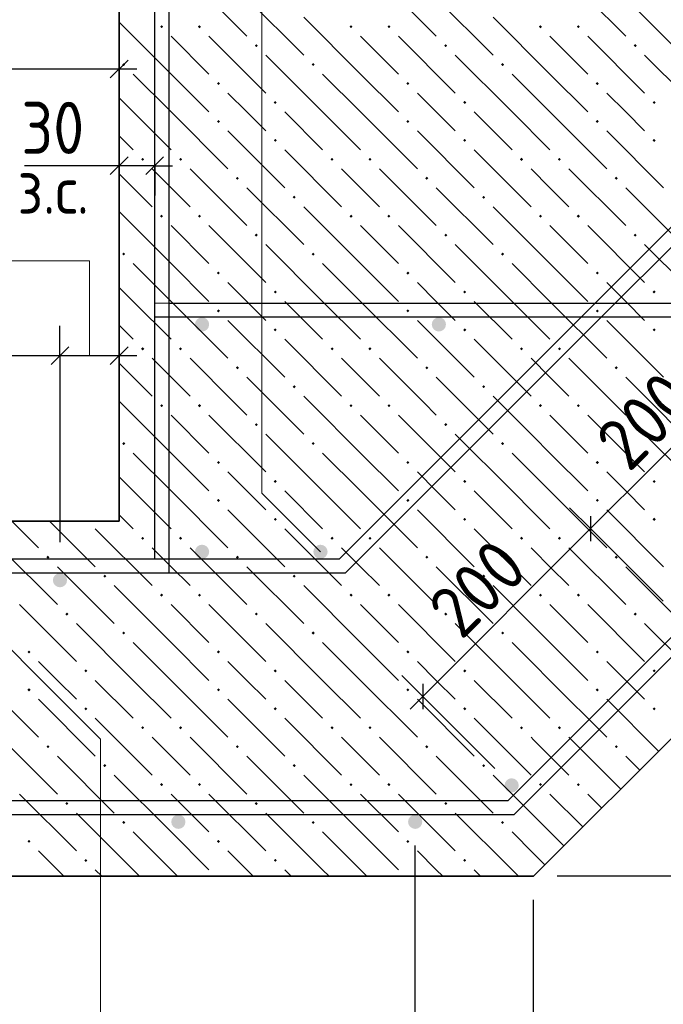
# Model space of a CAD drawing. Header units: millimetres. Extents: x 0 to 42000, y 0 to 29700.
# Tile 11 of 29: x 15647 to 18365, y 11032 to 15190. Entities that reach past the tile are written whole.
import ezdxf

# ---------------------------------------------------------------- set-up
doc = ezdxf.new("R2010")
doc.units = ezdxf.units.MM
for name, color, linetype, lineweight in [('Standard', 7, 'Continuous', 25), ('ЖБ Лента фундамента под плитной частью', 7, 'Continuous', 35), ('ЖБ Плита Фундамента верхний уровень', 7, 'Continuous', 35), ('Обрамление Г-обр.', 52, 'Continuous', 25), ('Обрамление П-обр. равн.', 52, 'Continuous', 25), ('Обрамление проемов стержнями', 52, 'Continuous', 25), ('Позиционная метка номер позиции', 7, 'Continuous', 13), ('Фоновоя арматура Х1', 52, 'Continuous', 25)]:
    doc.layers.add(name, color=color, linetype=linetype, lineweight=lineweight)
doc.layers.add('Размерная выноска', color=7, linetype='Continuous')
doc.styles.add('ISOCPEUR', font='txt')

msp = doc.modelspace()

# ---------------------------------------------------------------- hatches: boundary and pattern name
at = {"layer": 'ЖБ Лента фундамента под плитной частью', "linetype": 'Continuous', "lineweight": 18, "transparency": 33554687}
for points in [[(16239.4, 13560.1), (16245.9, 13566.6), (16252.4, 13560.1), (16245.9, 13553.6)], [(16399.4, 13560.1), (16405.9, 13566.6), (16412.4, 13560.1), (16405.9, 13553.6)], [(17039.4, 13560.1), (17045.9, 13566.6), (17052.4, 13560.1), (17045.9, 13553.6)], [(17199.4, 13560.1), (17205.9, 13566.6), (17212.4, 13560.1), (17205.9, 13553.6)], [(17839.4, 13560.1), (17845.9, 13566.6), (17852.4, 13560.1), (17845.9, 13553.6)], [(17999.4, 13560.1), (18005.9, 13566.6), (18012.4, 13560.1), (18005.9, 13553.6)], [(16639.4, 13480.1), (16645.9, 13486.6), (16652.4, 13480.1), (16645.9, 13473.6)], [(17439.4, 13480.1), (17445.9, 13486.6), (17452.4, 13480.1), (17445.9, 13473.6)], [(18239.4, 13480.1), (18245.9, 13486.6), (18252.4, 13480.1), (18245.9, 13473.6)], [(16079.4, 13400.1), (16085.9, 13406.6), (16092.4, 13400.1), (16085.9, 13393.6)], [(16879.4, 13400.1), (16885.9, 13406.6), (16892.4, 13400.1), (16885.9, 13393.6)], [(17679.4, 13400.1), (17685.9, 13406.6), (17692.4, 13400.1), (17685.9, 13393.6)], [(16479.4, 13320.1), (16485.9, 13326.6), (16492.4, 13320.1), (16485.9, 13313.6)], [(17279.4, 13320.1), (17285.9, 13326.6), (17292.4, 13320.1), (17285.9, 13313.6)], [(18079.4, 13320.1), (18085.9, 13326.6), (18092.4, 13320.1), (18085.9, 13313.6)], [(16719.4, 13240.1), (16725.9, 13246.6), (16732.4, 13240.1), (16725.9, 13233.6)], [(17519.4, 13240.1), (17525.9, 13246.6), (17532.4, 13240.1), (17525.9, 13233.6)], [(18319.4, 13240.1), (18325.9, 13246.6), (18332.4, 13240.1), (18325.9, 13233.6)], [(16479.4, 13160.1), (16485.9, 13166.6), (16492.4, 13160.1), (16485.9, 13153.6)], [(17279.4, 13160.1), (17285.9, 13166.6), (17292.4, 13160.1), (17285.9, 13153.6)], [(18079.4, 13160.1), (18085.9, 13166.6), (18092.4, 13160.1), (18085.9, 13153.6)], [(16719.4, 13080.1), (16725.9, 13086.6), (16732.4, 13080.1), (16725.9, 13073.6)], [(17519.4, 13080.1), (17525.9, 13086.6), (17532.4, 13080.1), (17525.9, 13073.6)], [(18319.4, 13080.1), (18325.9, 13086.6), (18332.4, 13080.1), (18325.9, 13073.6)], [(16159.4, 13000.1), (16165.9, 13006.6), (16172.4, 13000.1), (16165.9, 12993.6)], [(16319.4, 13000.1), (16325.9, 13006.6), (16332.4, 13000.1), (16325.9, 12993.6)], [(16959.4, 13000.1), (16965.9, 13006.6), (16972.4, 13000.1), (16965.9, 12993.6)], [(17119.4, 13000.1), (17125.9, 13006.6), (17132.4, 13000.1), (17125.9, 12993.6)], [(17759.4, 13000.1), (17765.9, 13006.6), (17772.4, 13000.1), (17765.9, 12993.6)], [(17919.4, 13000.1), (17925.9, 13006.6), (17932.4, 13000.1), (17925.9, 12993.6)], [(15759.4, 12920.1), (15765.9, 12926.6), (15772.4, 12920.1), (15765.9, 12913.6)], [(16559.4, 12920.1), (16565.9, 12926.6), (16572.4, 12920.1), (16565.9, 12913.6)], [(17359.4, 12920.1), (17365.9, 12926.6), (17372.4, 12920.1), (17365.9, 12913.6)], [(18159.4, 12920.1), (18165.9, 12926.6), (18172.4, 12920.1), (18165.9, 12913.6)], [(15999.4, 12840.1), (16005.9, 12846.6), (16012.4, 12840.1), (16005.9, 12833.6)], [(16799.4, 12840.1), (16805.9, 12846.6), (16812.4, 12840.1), (16805.9, 12833.6)], [(17599.4, 12840.1), (17605.9, 12846.6), (17612.4, 12840.1), (17605.9, 12833.6)], [(16239.4, 12760.1), (16245.9, 12766.6), (16252.4, 12760.1), (16245.9, 12753.6)], [(16399.4, 12760.1), (16405.9, 12766.6), (16412.4, 12760.1), (16405.9, 12753.6)], [(17039.4, 12760.1), (17045.9, 12766.6), (17052.4, 12760.1), (17045.9, 12753.6)], [(17199.4, 12760.1), (17205.9, 12766.6), (17212.4, 12760.1), (17205.9, 12753.6)], [(17839.4, 12760.1), (17845.9, 12766.6), (17852.4, 12760.1), (17845.9, 12753.6)], [(17999.4, 12760.1), (18005.9, 12766.6), (18012.4, 12760.1), (18005.9, 12753.6)], [(15839.4, 12680.1), (15845.9, 12686.6), (15852.4, 12680.1), (15845.9, 12673.6)], [(16639.4, 12680.1), (16645.9, 12686.6), (16652.4, 12680.1), (16645.9, 12673.6)], [(17439.4, 12680.1), (17445.9, 12686.6), (17452.4, 12680.1), (17445.9, 12673.6)], [(18239.4, 12680.1), (18245.9, 12686.6), (18252.4, 12680.1), (18245.9, 12673.6)], [(16079.4, 12600.1), (16085.9, 12606.6), (16092.4, 12600.1), (16085.9, 12593.6)], [(16879.4, 12600.1), (16885.9, 12606.6), (16892.4, 12600.1), (16885.9, 12593.6)], [(17679.4, 12600.1), (17685.9, 12606.6), (17692.4, 12600.1), (17685.9, 12593.6)], [(15679.4, 12520.1), (15685.9, 12526.6), (15692.4, 12520.1), (15685.9, 12513.6)], [(16479.4, 12520.1), (16485.9, 12526.6), (16492.4, 12520.1), (16485.9, 12513.6)], [(17279.4, 12520.1), (17285.9, 12526.6), (17292.4, 12520.1), (17285.9, 12513.6)], [(18079.4, 12520.1), (18085.9, 12526.6), (18092.4, 12520.1), (18085.9, 12513.6)], [(15919.4, 12440.1), (15925.9, 12446.6), (15932.4, 12440.1), (15925.9, 12433.6)], [(16719.4, 12440.1), (16725.9, 12446.6), (16732.4, 12440.1), (16725.9, 12433.6)], [(17519.4, 12440.1), (17525.9, 12446.6), (17532.4, 12440.1), (17525.9, 12433.6)], [(18319.4, 12440.1), (18325.9, 12446.6), (18332.4, 12440.1), (18325.9, 12433.6)], [(15679.4, 12360.1), (15685.9, 12366.6), (15692.4, 12360.1), (15685.9, 12353.6)], [(16479.4, 12360.1), (16485.9, 12366.6), (16492.4, 12360.1), (16485.9, 12353.6)], [(17279.4, 12360.1), (17285.9, 12366.6), (17292.4, 12360.1), (17285.9, 12353.6)], [(18079.4, 12360.1), (18085.9, 12366.6), (18092.4, 12360.1), (18085.9, 12353.6)], [(15919.4, 12280.1), (15925.9, 12286.6), (15932.4, 12280.1), (15925.9, 12273.6)], [(16719.4, 12280.1), (16725.9, 12286.6), (16732.4, 12280.1), (16725.9, 12273.6)], [(17519.4, 12280.1), (17525.9, 12286.6), (17532.4, 12280.1), (17525.9, 12273.6)], [(18319.4, 12280.1), (18325.9, 12286.6), (18332.4, 12280.1), (18325.9, 12273.6)], [(16159.4, 12200.1), (16165.9, 12206.6), (16172.4, 12200.1), (16165.9, 12193.6)], [(16319.4, 12200.1), (16325.9, 12206.6), (16332.4, 12200.1), (16325.9, 12193.6)], [(16959.4, 12200.1), (16965.9, 12206.6), (16972.4, 12200.1), (16965.9, 12193.6)], [(17119.4, 12200.1), (17125.9, 12206.6), (17132.4, 12200.1), (17125.9, 12193.6)], [(17759.4, 12200.1), (17765.9, 12206.6), (17772.4, 12200.1), (17765.9, 12193.6)], [(17919.4, 12200.1), (17925.9, 12206.6), (17932.4, 12200.1), (17925.9, 12193.6)], [(15759.4, 12120.1), (15765.9, 12126.6), (15772.4, 12120.1), (15765.9, 12113.6)], [(16559.4, 12120.1), (16565.9, 12126.6), (16572.4, 12120.1), (16565.9, 12113.6)], [(17359.4, 12120.1), (17365.9, 12126.6), (17372.4, 12120.1), (17365.9, 12113.6)], [(18159.4, 12120.1), (18165.9, 12126.6), (18172.4, 12120.1), (18165.9, 12113.6)], [(15999.4, 12040.1), (16005.9, 12046.6), (16012.4, 12040.1), (16005.9, 12033.6)], [(16799.4, 12040.1), (16805.9, 12046.6), (16812.4, 12040.1), (16805.9, 12033.6)], [(17599.4, 12040.1), (17605.9, 12046.6), (17612.4, 12040.1), (17605.9, 12033.6)], [(16239.4, 11960.1), (16245.9, 11966.6), (16252.4, 11960.1), (16245.9, 11953.6)], [(16399.4, 11960.1), (16405.9, 11966.6), (16412.4, 11960.1), (16405.9, 11953.6)], [(17039.4, 11960.1), (17045.9, 11966.6), (17052.4, 11960.1), (17045.9, 11953.6)], [(17199.4, 11960.1), (17205.9, 11966.6), (17212.4, 11960.1), (17205.9, 11953.6)], [(17839.4, 11960.1), (17845.9, 11966.6), (17852.4, 11960.1), (17845.9, 11953.6)], [(17999.4, 11960.1), (18005.9, 11966.6), (18012.4, 11960.1), (18005.9, 11953.6)], [(15839.4, 11880.1), (15845.9, 11886.6), (15852.4, 11880.1), (15845.9, 11873.6)], [(16639.4, 11880.1), (16645.9, 11886.6), (16652.4, 11880.1), (16645.9, 11873.6)], [(17439.4, 11880.1), (17445.9, 11886.6), (17452.4, 11880.1), (17445.9, 11873.6)], [(16079.4, 11800.1), (16085.9, 11806.6), (16092.4, 11800.1), (16085.9, 11793.6)], [(16879.4, 11800.1), (16885.9, 11806.6), (16892.4, 11800.1), (16885.9, 11793.6)], [(17679.4, 11800.1), (17685.9, 11806.6), (17692.4, 11800.1), (17685.9, 11793.6)], [(15679.4, 11720.1), (15685.9, 11726.6), (15692.4, 11720.1), (15685.9, 11713.6)], [(16479.4, 11720.1), (16485.9, 11726.6), (16492.4, 11720.1), (16485.9, 11713.6)], [(17279.4, 11720.1), (17285.9, 11726.6), (17292.4, 11720.1), (17285.9, 11713.6)], [(15919.4, 11640.1), (15925.9, 11646.6), (15932.4, 11640.1), (15925.9, 11633.6)], [(16719.4, 11640.1), (16725.9, 11646.6), (16732.4, 11640.1), (16725.9, 11633.6)], [(17519.4, 11640.1), (17525.9, 11646.6), (17532.4, 11640.1), (17525.9, 11633.6)]]:
    msp.add_hatch(color=7, dxfattribs=at).paths.add_polyline_path(points, flags=16)
at = {"layer": 'ЖБ Плита Фундамента верхний уровень', "linetype": 'Continuous', "lineweight": 18, "transparency": 33554687}
for points in [[(16239.4, 15160.1), (16245.9, 15166.6), (16252.4, 15160.1), (16245.9, 15153.6)], [(16399.4, 15160.1), (16405.9, 15166.6), (16412.4, 15160.1), (16405.9, 15153.6)], [(17039.4, 15160.1), (17045.9, 15166.6), (17052.4, 15160.1), (17045.9, 15153.6)], [(17199.4, 15160.1), (17205.9, 15166.6), (17212.4, 15160.1), (17205.9, 15153.6)], [(17839.4, 15160.1), (17845.9, 15166.6), (17852.4, 15160.1), (17845.9, 15153.6)], [(17999.4, 15160.1), (18005.9, 15166.6), (18012.4, 15160.1), (18005.9, 15153.6)], [(16639.4, 15080.1), (16645.9, 15086.6), (16652.4, 15080.1), (16645.9, 15073.6)], [(17439.4, 15080.1), (17445.9, 15086.6), (17452.4, 15080.1), (17445.9, 15073.6)], [(18239.4, 15080.1), (18245.9, 15086.6), (18252.4, 15080.1), (18245.9, 15073.6)], [(16079.4, 15000.1), (16085.9, 15006.6), (16092.4, 15000.1), (16085.9, 14993.6)], [(16879.4, 15000.1), (16885.9, 15006.6), (16892.4, 15000.1), (16885.9, 14993.6)], [(17679.4, 15000.1), (17685.9, 15006.6), (17692.4, 15000.1), (17685.9, 14993.6)], [(16479.4, 14920.1), (16485.9, 14926.6), (16492.4, 14920.1), (16485.9, 14913.6)], [(17279.4, 14920.1), (17285.9, 14926.6), (17292.4, 14920.1), (17285.9, 14913.6)], [(18079.4, 14920.1), (18085.9, 14926.6), (18092.4, 14920.1), (18085.9, 14913.6)], [(16719.4, 14840.1), (16725.9, 14846.6), (16732.4, 14840.1), (16725.9, 14833.6)], [(17519.4, 14840.1), (17525.9, 14846.6), (17532.4, 14840.1), (17525.9, 14833.6)], [(18319.4, 14840.1), (18325.9, 14846.6), (18332.4, 14840.1), (18325.9, 14833.6)], [(16479.4, 14760.1), (16485.9, 14766.6), (16492.4, 14760.1), (16485.9, 14753.6)], [(17279.4, 14760.1), (17285.9, 14766.6), (17292.4, 14760.1), (17285.9, 14753.6)], [(18079.4, 14760.1), (18085.9, 14766.6), (18092.4, 14760.1), (18085.9, 14753.6)], [(16719.4, 14680.1), (16725.9, 14686.6), (16732.4, 14680.1), (16725.9, 14673.6)], [(17519.4, 14680.1), (17525.9, 14686.6), (17532.4, 14680.1), (17525.9, 14673.6)], [(18319.4, 14680.1), (18325.9, 14686.6), (18332.4, 14680.1), (18325.9, 14673.6)], [(16159.4, 14600.1), (16165.9, 14606.6), (16172.4, 14600.1), (16165.9, 14593.6)], [(16319.4, 14600.1), (16325.9, 14606.6), (16332.4, 14600.1), (16325.9, 14593.6)], [(16959.4, 14600.1), (16965.9, 14606.6), (16972.4, 14600.1), (16965.9, 14593.6)], [(17119.4, 14600.1), (17125.9, 14606.6), (17132.4, 14600.1), (17125.9, 14593.6)], [(17759.4, 14600.1), (17765.9, 14606.6), (17772.4, 14600.1), (17765.9, 14593.6)], [(17919.4, 14600.1), (17925.9, 14606.6), (17932.4, 14600.1), (17925.9, 14593.6)], [(16559.4, 14520.1), (16565.9, 14526.6), (16572.4, 14520.1), (16565.9, 14513.6)], [(17359.4, 14520.1), (17365.9, 14526.6), (17372.4, 14520.1), (17365.9, 14513.6)], [(18159.4, 14520.1), (18165.9, 14526.6), (18172.4, 14520.1), (18165.9, 14513.6)], [(16799.4, 14440.1), (16805.9, 14446.6), (16812.4, 14440.1), (16805.9, 14433.6)], [(17599.4, 14440.1), (17605.9, 14446.6), (17612.4, 14440.1), (17605.9, 14433.6)], [(16239.4, 14360.1), (16245.9, 14366.6), (16252.4, 14360.1), (16245.9, 14353.6)], [(16399.4, 14360.1), (16405.9, 14366.6), (16412.4, 14360.1), (16405.9, 14353.6)], [(17039.4, 14360.1), (17045.9, 14366.6), (17052.4, 14360.1), (17045.9, 14353.6)], [(17199.4, 14360.1), (17205.9, 14366.6), (17212.4, 14360.1), (17205.9, 14353.6)], [(17839.4, 14360.1), (17845.9, 14366.6), (17852.4, 14360.1), (17845.9, 14353.6)], [(17999.4, 14360.1), (18005.9, 14366.6), (18012.4, 14360.1), (18005.9, 14353.6)], [(16639.4, 14280.1), (16645.9, 14286.6), (16652.4, 14280.1), (16645.9, 14273.6)], [(17439.4, 14280.1), (17445.9, 14286.6), (17452.4, 14280.1), (17445.9, 14273.6)], [(18239.4, 14280.1), (18245.9, 14286.6), (18252.4, 14280.1), (18245.9, 14273.6)], [(16079.4, 14200.1), (16085.9, 14206.6), (16092.4, 14200.1), (16085.9, 14193.6)], [(16879.4, 14200.1), (16885.9, 14206.6), (16892.4, 14200.1), (16885.9, 14193.6)], [(17679.4, 14200.1), (17685.9, 14206.6), (17692.4, 14200.1), (17685.9, 14193.6)], [(16479.4, 14120.1), (16485.9, 14126.6), (16492.4, 14120.1), (16485.9, 14113.6)], [(17279.4, 14120.1), (17285.9, 14126.6), (17292.4, 14120.1), (17285.9, 14113.6)], [(18079.4, 14120.1), (18085.9, 14126.6), (18092.4, 14120.1), (18085.9, 14113.6)], [(16719.4, 14040.1), (16725.9, 14046.6), (16732.4, 14040.1), (16725.9, 14033.6)], [(17519.4, 14040.1), (17525.9, 14046.6), (17532.4, 14040.1), (17525.9, 14033.6)], [(18319.4, 14040.1), (18325.9, 14046.6), (18332.4, 14040.1), (18325.9, 14033.6)], [(16479.4, 13960.1), (16485.9, 13966.6), (16492.4, 13960.1), (16485.9, 13953.6)], [(17279.4, 13960.1), (17285.9, 13966.6), (17292.4, 13960.1), (17285.9, 13953.6)], [(18079.4, 13960.1), (18085.9, 13966.6), (18092.4, 13960.1), (18085.9, 13953.6)], [(16719.4, 13880.1), (16725.9, 13886.6), (16732.4, 13880.1), (16725.9, 13873.6)], [(17519.4, 13880.1), (17525.9, 13886.6), (17532.4, 13880.1), (17525.9, 13873.6)], [(18319.4, 13880.1), (18325.9, 13886.6), (18332.4, 13880.1), (18325.9, 13873.6)], [(16159.4, 13800.1), (16165.9, 13806.6), (16172.4, 13800.1), (16165.9, 13793.6)], [(16319.4, 13800.1), (16325.9, 13806.6), (16332.4, 13800.1), (16325.9, 13793.6)], [(16959.4, 13800.1), (16965.9, 13806.6), (16972.4, 13800.1), (16965.9, 13793.6)], [(17119.4, 13800.1), (17125.9, 13806.6), (17132.4, 13800.1), (17125.9, 13793.6)], [(17759.4, 13800.1), (17765.9, 13806.6), (17772.4, 13800.1), (17765.9, 13793.6)], [(17919.4, 13800.1), (17925.9, 13806.6), (17932.4, 13800.1), (17925.9, 13793.6)], [(16559.4, 13720.1), (16565.9, 13726.6), (16572.4, 13720.1), (16565.9, 13713.6)], [(17359.4, 13720.1), (17365.9, 13726.6), (17372.4, 13720.1), (17365.9, 13713.6)], [(18159.4, 13720.1), (18165.9, 13726.6), (18172.4, 13720.1), (18165.9, 13713.6)], [(16799.4, 13640.1), (16805.9, 13646.6), (16812.4, 13640.1), (16805.9, 13633.6)], [(17599.4, 13640.1), (17605.9, 13646.6), (17612.4, 13640.1), (17605.9, 13633.6)]]:
    msp.add_hatch(color=7, dxfattribs=at).paths.add_polyline_path(points, flags=16)
at = {"layer": 'Обрамление Г-обр.', "linetype": 'Continuous', "lineweight": 25, "transparency": 33554687}
for points in [[(15846.7, 12823), (15844.5, 12834.5), (15838, 12844.2), (15828.2, 12850.7), (15816.7, 12853), (15805.3, 12850.7), (15795.5, 12844.2), (15789, 12834.5), (15786.7, 12823), (15789, 12811.5), (15795.5, 12801.8), (15805.3, 12795.3), (15816.7, 12793), (15828.2, 12795.3), (15838, 12801.8), (15844.5, 12811.5)], [(17754.1, 11956.8), (17751.8, 11968.3), (17745.3, 11978), (17735.6, 11984.5), (17724.1, 11986.8), (17712.6, 11984.5), (17702.9, 11978), (17696.4, 11968.3), (17694.1, 11956.8), (17696.4, 11945.3), (17702.9, 11935.6), (17712.6, 11929.1), (17724.1, 11926.8), (17735.6, 11929.1), (17745.3, 11935.6), (17751.8, 11945.3)], [(17754.1, 11956.8), (17751.8, 11968.3), (17745.3, 11978), (17735.6, 11984.5), (17724.1, 11986.8), (17712.6, 11984.5), (17702.9, 11978), (17696.4, 11968.3), (17694.1, 11956.8), (17696.4, 11945.3), (17702.9, 11935.6), (17712.6, 11929.1), (17724.1, 11926.8), (17735.6, 11929.1), (17745.3, 11935.6), (17751.8, 11945.3)], [(16346.7, 11803), (16344.5, 11814.5), (16338, 11824.2), (16328.2, 11830.7), (16316.7, 11833), (16305.3, 11830.7), (16295.5, 11824.2), (16289, 11814.5), (16286.7, 11803), (16289, 11791.5), (16295.5, 11781.8), (16305.3, 11775.3), (16316.7, 11773), (16328.2, 11775.3), (16338, 11781.8), (16344.5, 11791.5)], [(17346.7, 11803), (17344.5, 11814.5), (17338, 11824.2), (17328.2, 11830.7), (17316.7, 11833), (17305.3, 11830.7), (17295.5, 11824.2), (17289, 11814.5), (17286.7, 11803), (17289, 11791.5), (17295.5, 11781.8), (17305.3, 11775.3), (17316.7, 11773), (17328.2, 11775.3), (17338, 11781.8), (17344.5, 11791.5)]]:
    msp.add_hatch(color=7, dxfattribs=at).paths.add_polyline_path(points)
at = {"layer": 'Обрамление проемов стержнями', "linetype": 'Continuous', "lineweight": 25, "transparency": 33554687}
for points in [[(16446.8, 12943), (16444.5, 12954.5), (16438, 12964.2), (16428.2, 12970.7), (16416.8, 12973), (16405.3, 12970.7), (16395.6, 12964.2), (16389.1, 12954.5), (16386.8, 12943), (16389.1, 12931.5), (16395.6, 12921.8), (16405.3, 12915.3), (16416.8, 12913), (16428.2, 12915.3), (16438, 12921.8), (16444.5, 12931.5)], [(16946.8, 12943), (16944.5, 12954.5), (16938, 12964.2), (16928.2, 12970.7), (16916.8, 12973), (16905.3, 12970.7), (16895.6, 12964.2), (16889.1, 12954.5), (16886.8, 12943), (16889.1, 12931.5), (16895.6, 12921.8), (16905.3, 12915.3), (16916.8, 12913), (16928.2, 12915.3), (16938, 12921.8), (16944.5, 12931.5)]]:
    msp.add_hatch(color=7, dxfattribs=at).paths.add_polyline_path(points)
at = {"layer": 'Фоновоя арматура Х1', "linetype": 'Continuous', "lineweight": 18, "transparency": 33554687}
for points in [[(16446.8, 13903), (16444.5, 13914.5), (16438, 13924.2), (16428.2, 13930.7), (16416.8, 13933), (16405.3, 13930.7), (16395.6, 13924.2), (16389.1, 13914.5), (16386.8, 13903), (16389.1, 13891.5), (16395.6, 13881.8), (16405.3, 13875.3), (16416.8, 13873), (16428.2, 13875.3), (16438, 13881.8), (16444.5, 13891.5)], [(17446.8, 13903), (17444.5, 13914.5), (17438, 13924.2), (17428.2, 13930.7), (17416.8, 13933), (17405.3, 13930.7), (17395.6, 13924.2), (17389.1, 13914.5), (17386.8, 13903), (17389.1, 13891.5), (17395.6, 13881.8), (17405.3, 13875.3), (17416.8, 13873), (17428.2, 13875.3), (17438, 13881.8), (17444.5, 13891.5)]]:
    msp.add_hatch(color=7, dxfattribs=at).paths.add_polyline_path(points)

# ---------------------------------------------------------------- linework, layer by layer
at = {"layer": 'Standard', "color": 251, "linetype": 'Continuous', "lineweight": -3, "true_color": 0x656565, "transparency": 33554687}
for p, q in [((16066.8, 14981.9), (16066.8, 15106.9)), ((16066.8, 14981.9), (16066.8, 14856.9)), ((16066.8, 14981.9), (16066.8, 14403)), ((16066.8, 14573), (16066.8, 14698)), ((16216.8, 14573), (16216.8, 14698)), ((16066.8, 14573), (16066.8, 14448)), ((16216.8, 14573), (16216.8, 14448)), ((15816.8, 13771.5), (15816.8, 13896.5)), ((16066.8, 13771.5), (16066.8, 13896.5)), ((15816.8, 13771.5), (15816.8, 13646.5)), ((15816.8, 13771.5), (15816.8, 12983)), ((16066.8, 13771.5), (16066.8, 13646.5)), ((16066.8, 13771.5), (16066.8, 13173)), ((18057.3, 13040.7), (17968.9, 13129.1)), ((18057.3, 13040.7), (18145.7, 12952.3)), ((18057.3, 13040.7), (18363.4, 12734.6)), ((17348.7, 12332.2), (17260.4, 12420.6)), ((17348.7, 12332.2), (17437.1, 12243.8)), ((17348.7, 12332.2), (17653.4, 12027.5)), ((23638, 11573), (17916.8, 11573))]:
    msp.add_line(p, q, dxfattribs=at)
at = {"layer": 'Standard', "color": 7, "linetype": 'Continuous', "lineweight": 25, "transparency": 33554687}
for p, q in [((16029.3, 14944.4), (16104.3, 15019.4)), ((16104.3, 14610.5), (16029.3, 14535.5)), ((16254.3, 14610.5), (16179.3, 14535.5)), ((15779.3, 13734), (15854.3, 13809)), ((16029.3, 13734), (16104.3, 13809)), ((18057.3, 13093.8), (18057.3, 12987.7)), ((17348.7, 12385.2), (17348.8, 12279.1))]:
    msp.add_line(p, q, dxfattribs=at)
at = {"layer": 'Standard', "color": 7, "linetype": 'Continuous', "lineweight": -3, "transparency": 33554687}
for p, q in [((12566.8, 14981.9), (16066.8, 14981.9)), ((16066.8, 14981.9), (16141.8, 14981.9)), ((16066.8, 14573), (15991.8, 14573)), ((16216.8, 14573), (16066.8, 14573)), ((16216.8, 14573), (16291.8, 14573)), ((15816.8, 13771.5), (16066.8, 13771.5)), ((16066.8, 13771.5), (16141.8, 13771.5)), ((18057.3, 13040.7), (17348.7, 12332.2)), ((17348.7, 12332.2), (17295.7, 12279.1))]:
    msp.add_line(p, q, dxfattribs=at)
for points in [[(12816.8, 13771.5), (13441.4, 13771.5), (13441.4, 13771.5), (13533.8, 13771.5), (13533.8, 13771.5), (13860.7, 13771.5), (13860.7, 13771.5), (15816.8, 13771.5)], [(18764.4, 13747.8), (18325.4, 13308.9), (18325.4, 13308.9), (18057.3, 13040.7)]]:
    msp.add_lwpolyline(points, dxfattribs=at)
at = {"layer": 'Standard', "color": 251, "linetype": 'Continuous', "lineweight": -3, "true_color": 0x656565, "transparency": 33554687}
for points in [[(17316.7, 10740), (17316.7, 10757), (17316.7, 10757), (17316.7, 11703)], [(17816.8, 10740), (17816.8, 10757), (17816.8, 10757), (17816.8, 11473)]]:
    msp.add_lwpolyline(points, dxfattribs=at)
at = {"layer": 'ЖБ Лента фундамента под плитной частью', "color": 7, "linetype": 'Continuous', "lineweight": 35, "transparency": 33554687}
for p, q in [((16066.8, 13573), (16066.8, 13073)), ((17816.8, 11573), (19816.8, 13573)), ((16066.8, 13073), (12566.8, 13073)), ((10816.8, 11573), (17816.8, 11573))]:
    msp.add_line(p, q, dxfattribs=at)
at = {"layer": 'ЖБ Лента фундамента под плитной частью', "color": 254, "linetype": 'Continuous', "lineweight": 18, "transparency": 33554687}
for p, q in [((16285.9, 13360.1), (16073, 13573)), ((16553, 13573), (16605.9, 13520.1)), ((16713, 13573), (16845.9, 13440.1)), ((17085.9, 13360.1), (16873, 13573)), ((17353, 13573), (17405.9, 13520.1)), ((17513, 13573), (17645.9, 13440.1)), ((17816.8, 13429.3), (17673, 13573)), ((18153, 13573), (18205.9, 13520.1)), ((18313, 13573), (18445.9, 13440.1)), ((16285.9, 13520.1), (16445.9, 13360.1)), ((16445.9, 13520.1), (16685.9, 13280.1)), ((17085.9, 13520.1), (17245.9, 13360.1)), ((17245.9, 13520.1), (17485.9, 13280.1)), ((17885.9, 13520.1), (18045.9, 13360.1)), ((18045.9, 13520.1), (18285.9, 13280.1)), ((16925.9, 13200.1), (16685.9, 13440.1)), ((17725.9, 13200.1), (17485.9, 13440.1)), ((17885.9, 13360.1), (17816.8, 13429.3)), ((18525.9, 13200.1), (18285.9, 13440.1)), ((16125.9, 13360.1), (16285.9, 13200.1)), ((16285.9, 13360.1), (16445.9, 13200.1)), ((16925.9, 13360.1), (17085.9, 13200.1)), ((17085.9, 13360.1), (17245.9, 13200.1)), ((17725.9, 13360.1), (17816.8, 13269.3)), ((17885.9, 13360.1), (18045.9, 13200.1)), ((16605.9, 13200.1), (16525.9, 13280.1)), ((17405.9, 13200.1), (17325.9, 13280.1)), ((17816.8, 13269.3), (17885.9, 13200.1)), ((18205.9, 13200.1), (18125.9, 13280.1)), ((16125.9, 13200.1), (16066.8, 13259.3)), ((16125.9, 13200.1), (16285.9, 13040.1)), ((16285.9, 13200.1), (16525.9, 12960.1)), ((16685.9, 13120.1), (16605.9, 13200.1)), ((16765.9, 13200.1), (16925.9, 13040.1)), ((16925.9, 13200.1), (17085.9, 13040.1)), ((17085.9, 13200.1), (17325.9, 12960.1)), ((17485.9, 13120.1), (17405.9, 13200.1)), ((17565.9, 13200.1), (17725.9, 13040.1)), ((17725.9, 13200.1), (17816.8, 13109.3)), ((17885.9, 13200.1), (18125.9, 12960.1)), ((18285.9, 13120.1), (18205.9, 13200.1)), ((16066.8, 13099.3), (16125.9, 13040.1)), ((16525.9, 13120.1), (16765.9, 12880.1)), ((17325.9, 13120.1), (17565.9, 12880.1)), ((17816.8, 13109.3), (17885.9, 13040.1)), ((18125.9, 13120.1), (18365.9, 12880.1)), ((15613, 13073), (15725.9, 12960.1)), ((15773, 13073), (15965.9, 12880.1)), ((15965.9, 13040.1), (16205.9, 12800.1)), ((16765.9, 13040.1), (17005.9, 12800.1)), ((17565.9, 13040.1), (17805.9, 12800.1)), ((15565.9, 12960.1), (15805.9, 12720.1)), ((16285.9, 12880.1), (16205.9, 12960.1)), ((16365.9, 12960.1), (16605.9, 12720.1)), ((17085.9, 12880.1), (17005.9, 12960.1)), ((17165.9, 12960.1), (17405.9, 12720.1)), ((17816.8, 12949.3), (17805.9, 12960.1)), ((17885.9, 12880.1), (17816.8, 12949.3)), ((17965.9, 12960.1), (18205.9, 12720.1)), ((15805.9, 12880.1), (16045.9, 12640.1)), ((16365.9, 12800.1), (16285.9, 12880.1)), ((16605.9, 12880.1), (16845.9, 12640.1)), ((17165.9, 12800.1), (17085.9, 12880.1)), ((17405.9, 12880.1), (17645.9, 12640.1)), ((17965.9, 12800.1), (17885.9, 12880.1)), ((18205.9, 12880.1), (18445.9, 12640.1)), ((16285.9, 12560.1), (16045.9, 12800.1)), ((17085.9, 12560.1), (16845.9, 12800.1)), ((17816.8, 12629.3), (17645.9, 12800.1)), ((15645.9, 12720.1), (15885.9, 12480.1)), ((16285.9, 12720.1), (16445.9, 12560.1)), ((16445.9, 12720.1), (16685.9, 12480.1)), ((17085.9, 12720.1), (17245.9, 12560.1)), ((17245.9, 12720.1), (17485.9, 12480.1)), ((17885.9, 12720.1), (18045.9, 12560.1)), ((18045.9, 12720.1), (18285.9, 12480.1)), ((16125.9, 12400.1), (15885.9, 12640.1)), ((16925.9, 12400.1), (16685.9, 12640.1)), ((17725.9, 12400.1), (17485.9, 12640.1)), ((18525.9, 12400.1), (18285.9, 12640.1)), ((17885.9, 12560.1), (17816.8, 12629.3)), ((16125.9, 12560.1), (16285.9, 12400.1)), ((16285.9, 12560.1), (16445.9, 12400.1)), ((16925.9, 12560.1), (17085.9, 12400.1)), ((17085.9, 12560.1), (17245.9, 12400.1)), ((17725.9, 12560.1), (17816.8, 12469.3)), ((17885.9, 12560.1), (18045.9, 12400.1)), ((15805.9, 12400.1), (15725.9, 12480.1)), ((16605.9, 12400.1), (16525.9, 12480.1)), ((17405.9, 12400.1), (17325.9, 12480.1)), ((18205.9, 12400.1), (18125.9, 12480.1)), ((17816.8, 12469.3), (17885.9, 12400.1)), ((15485.9, 12400.1), (15725.9, 12160.1)), ((15885.9, 12320.1), (15805.9, 12400.1)), ((15965.9, 12400.1), (16125.9, 12240.1)), ((16125.9, 12400.1), (16285.9, 12240.1)), ((16285.9, 12400.1), (16525.9, 12160.1)), ((16685.9, 12320.1), (16605.9, 12400.1)), ((16765.9, 12400.1), (16925.9, 12240.1)), ((16925.9, 12400.1), (17085.9, 12240.1)), ((17085.9, 12400.1), (17325.9, 12160.1)), ((17485.9, 12320.1), (17405.9, 12400.1)), ((17565.9, 12400.1), (17725.9, 12240.1)), ((17725.9, 12400.1), (17816.8, 12309.3)), ((17885.9, 12400.1), (18125.9, 12160.1)), ((18285.9, 12320.1), (18205.9, 12400.1)), ((15725.9, 12320.1), (15965.9, 12080.1)), ((16525.9, 12320.1), (16765.9, 12080.1)), ((17325.9, 12320.1), (17565.9, 12080.1)), ((17816.8, 12309.3), (17885.9, 12240.1)), ((18125.9, 12320.1), (18344.9, 12101.1)), ((15965.9, 12240.1), (16205.9, 12000.1)), ((16765.9, 12240.1), (17005.9, 12000.1)), ((17565.9, 12240.1), (17805.9, 12000.1)), ((15565.9, 12160.1), (15805.9, 11920.1)), ((16285.9, 12080.1), (16205.9, 12160.1)), ((16365.9, 12160.1), (16605.9, 11920.1)), ((17085.9, 12080.1), (17005.9, 12160.1)), ((17165.9, 12160.1), (17405.9, 11920.1)), ((17816.8, 12149.3), (17805.9, 12160.1)), ((17885.9, 12080.1), (17816.8, 12149.3)), ((17965.9, 12160.1), (18184.9, 11941.1)), ((15805.9, 12080.1), (16045.9, 11840.1)), ((16365.9, 12000.1), (16285.9, 12080.1)), ((16605.9, 12080.1), (16845.9, 11840.1)), ((17165.9, 12000.1), (17085.9, 12080.1)), ((17405.9, 12080.1), (17645.9, 11840.1)), ((17965.9, 12000.1), (17885.9, 12080.1)), ((18205.9, 12080.1), (18264.9, 12021.1)), ((16285.9, 11760.1), (16045.9, 12000.1)), ((17085.9, 11760.1), (16845.9, 12000.1)), ((17816.8, 11829.3), (17645.9, 12000.1)), ((15645.9, 11920.1), (15885.9, 11680.1)), ((16285.9, 11920.1), (16445.9, 11760.1)), ((16445.9, 11920.1), (16685.9, 11680.1)), ((17085.9, 11920.1), (17245.9, 11760.1)), ((17245.9, 11920.1), (17485.9, 11680.1)), ((17885.9, 11920.1), (18024.9, 11781.1)), ((18045.9, 11920.1), (18104.9, 11861.1)), ((16125.9, 11600.1), (15885.9, 11840.1)), ((16925.9, 11600.1), (16685.9, 11840.1)), ((17725.9, 11600.1), (17485.9, 11840.1)), ((17885.9, 11760.1), (17816.8, 11829.3)), ((16125.9, 11760.1), (16285.9, 11600.1)), ((16285.9, 11760.1), (16445.9, 11600.1)), ((16925.9, 11760.1), (17085.9, 11600.1)), ((17085.9, 11760.1), (17245.9, 11600.1)), ((17725.9, 11760.1), (17816.8, 11669.3)), ((17885.9, 11760.1), (17944.9, 11701.1)), ((15805.9, 11600.1), (15725.9, 11680.1)), ((16605.9, 11600.1), (16525.9, 11680.1)), ((17405.9, 11600.1), (17325.9, 11680.1)), ((17816.8, 11669.3), (17864.9, 11621.1)), ((15833, 11573), (15805.9, 11600.1)), ((15965.9, 11600.1), (15993, 11573)), ((16125.9, 11600.1), (16153, 11573)), ((16285.9, 11600.1), (16313, 11573)), ((16633, 11573), (16605.9, 11600.1)), ((16765.9, 11600.1), (16793, 11573)), ((16925.9, 11600.1), (16953, 11573)), ((17085.9, 11600.1), (17113, 11573)), ((17433, 11573), (17405.9, 11600.1)), ((17565.9, 11600.1), (17593, 11573)), ((17725.9, 11600.1), (17753, 11573))]:
    msp.add_line(p, q, dxfattribs=at)
at = {"layer": 'ЖБ Плита Фундамента верхний уровень', "color": 7, "linetype": 'Continuous', "lineweight": 35, "transparency": 33554687}
msp.add_line((16066.8, 15573), (16066.8, 13573), dxfattribs=at)
at = {"layer": 'ЖБ Плита Фундамента верхний уровень', "color": 254, "linetype": 'Continuous', "lineweight": 18, "transparency": 33554687}
for p, q in [((16365.9, 15360.1), (16605.9, 15120.1)), ((17165.9, 15360.1), (17405.9, 15120.1)), ((17965.9, 15360.1), (18205.9, 15120.1)), ((16605.9, 15280.1), (16845.9, 15040.1)), ((17405.9, 15280.1), (17645.9, 15040.1)), ((18205.9, 15280.1), (18445.9, 15040.1)), ((16285.9, 14960.1), (16066.8, 15179.3)), ((17085.9, 14960.1), (16845.9, 15200.1)), ((17885.9, 14960.1), (17645.9, 15200.1)), ((16285.9, 15120.1), (16445.9, 14960.1)), ((16445.9, 15120.1), (16685.9, 14880.1)), ((17085.9, 15120.1), (17245.9, 14960.1)), ((17245.9, 15120.1), (17485.9, 14880.1)), ((17885.9, 15120.1), (18045.9, 14960.1)), ((18045.9, 15120.1), (18285.9, 14880.1)), ((16925.9, 14800.1), (16685.9, 15040.1)), ((17725.9, 14800.1), (17485.9, 15040.1)), ((18525.9, 14800.1), (18285.9, 15040.1)), ((16125.9, 14960.1), (16285.9, 14800.1)), ((16285.9, 14960.1), (16445.9, 14800.1)), ((16925.9, 14960.1), (17085.9, 14800.1)), ((17085.9, 14960.1), (17245.9, 14800.1)), ((17725.9, 14960.1), (17885.9, 14800.1)), ((17885.9, 14960.1), (18045.9, 14800.1)), ((16125.9, 14800.1), (16066.8, 14859.3)), ((16605.9, 14800.1), (16525.9, 14880.1)), ((17405.9, 14800.1), (17325.9, 14880.1)), ((18205.9, 14800.1), (18125.9, 14880.1)), ((16125.9, 14800.1), (16285.9, 14640.1)), ((16285.9, 14800.1), (16525.9, 14560.1)), ((16685.9, 14720.1), (16605.9, 14800.1)), ((16765.9, 14800.1), (16925.9, 14640.1)), ((16925.9, 14800.1), (17085.9, 14640.1)), ((17085.9, 14800.1), (17325.9, 14560.1)), ((17485.9, 14720.1), (17405.9, 14800.1)), ((17565.9, 14800.1), (17725.9, 14640.1)), ((17725.9, 14800.1), (17885.9, 14640.1)), ((17885.9, 14800.1), (18125.9, 14560.1)), ((18285.9, 14720.1), (18205.9, 14800.1)), ((16525.9, 14720.1), (16765.9, 14480.1)), ((17325.9, 14720.1), (17565.9, 14480.1)), ((18125.9, 14720.1), (18365.9, 14480.1)), ((16066.8, 14699.3), (16125.9, 14640.1)), ((16765.9, 14640.1), (17005.9, 14400.1)), ((17565.9, 14640.1), (17805.9, 14400.1)), ((16285.9, 14480.1), (16205.9, 14560.1)), ((16365.9, 14560.1), (16605.9, 14320.1)), ((17085.9, 14480.1), (17005.9, 14560.1)), ((17165.9, 14560.1), (17405.9, 14320.1)), ((17885.9, 14480.1), (17805.9, 14560.1)), ((17965.9, 14560.1), (18205.9, 14320.1)), ((16066.8, 14539.3), (16205.9, 14400.1)), ((16365.9, 14400.1), (16285.9, 14480.1)), ((16605.9, 14480.1), (16845.9, 14240.1)), ((17165.9, 14400.1), (17085.9, 14480.1)), ((17405.9, 14480.1), (17645.9, 14240.1)), ((17965.9, 14400.1), (17885.9, 14480.1)), ((18205.9, 14480.1), (18445.9, 14240.1)), ((17085.9, 14160.1), (16845.9, 14400.1)), ((17885.9, 14160.1), (17645.9, 14400.1)), ((16285.9, 14160.1), (16066.8, 14379.3)), ((16285.9, 14320.1), (16445.9, 14160.1)), ((16445.9, 14320.1), (16685.9, 14080.1)), ((17085.9, 14320.1), (17245.9, 14160.1)), ((17245.9, 14320.1), (17485.9, 14080.1)), ((17885.9, 14320.1), (18045.9, 14160.1)), ((18045.9, 14320.1), (18285.9, 14080.1)), ((16925.9, 14000.1), (16685.9, 14240.1)), ((17725.9, 14000.1), (17485.9, 14240.1)), ((18525.9, 14000.1), (18285.9, 14240.1)), ((16125.9, 14160.1), (16285.9, 14000.1)), ((16285.9, 14160.1), (16445.9, 14000.1)), ((16925.9, 14160.1), (17085.9, 14000.1)), ((17085.9, 14160.1), (17245.9, 14000.1)), ((17725.9, 14160.1), (17885.9, 14000.1)), ((17885.9, 14160.1), (18045.9, 14000.1)), ((16125.9, 14000.1), (16066.8, 14059.3)), ((16605.9, 14000.1), (16525.9, 14080.1)), ((17405.9, 14000.1), (17325.9, 14080.1)), ((18205.9, 14000.1), (18125.9, 14080.1)), ((16125.9, 14000.1), (16285.9, 13840.1)), ((16285.9, 14000.1), (16525.9, 13760.1)), ((16685.9, 13920.1), (16605.9, 14000.1)), ((16765.9, 14000.1), (16925.9, 13840.1)), ((16925.9, 14000.1), (17085.9, 13840.1)), ((17085.9, 14000.1), (17325.9, 13760.1)), ((17485.9, 13920.1), (17405.9, 14000.1)), ((17565.9, 14000.1), (17725.9, 13840.1)), ((17725.9, 14000.1), (17885.9, 13840.1)), ((17885.9, 14000.1), (18125.9, 13760.1)), ((18285.9, 13920.1), (18205.9, 14000.1)), ((16066.8, 13899.3), (16125.9, 13840.1)), ((16525.9, 13920.1), (16765.9, 13680.1)), ((17325.9, 13920.1), (17565.9, 13680.1)), ((18125.9, 13920.1), (18365.9, 13680.1)), ((16765.9, 13840.1), (17005.9, 13600.1)), ((17565.9, 13840.1), (17805.9, 13600.1)), ((16066.8, 13739.3), (16205.9, 13600.1)), ((16285.9, 13680.1), (16205.9, 13760.1)), ((16365.9, 13760.1), (16553, 13573)), ((17085.9, 13680.1), (17005.9, 13760.1)), ((17165.9, 13760.1), (17353, 13573)), ((17885.9, 13680.1), (17805.9, 13760.1)), ((17965.9, 13760.1), (18153, 13573)), ((16365.9, 13600.1), (16285.9, 13680.1)), ((16605.9, 13680.1), (16713, 13573)), ((17165.9, 13600.1), (17085.9, 13680.1)), ((17405.9, 13680.1), (17513, 13573)), ((17965.9, 13600.1), (17885.9, 13680.1)), ((18205.9, 13680.1), (18313, 13573)), ((16873, 13573), (16845.9, 13600.1)), ((17673, 13573), (17645.9, 13600.1)), ((16073, 13573), (16066.8, 13579.3))]:
    msp.add_line(p, q, dxfattribs=at)
at = {"layer": 'Обрамление Г-обр.', "color": 38, "linetype": 'Continuous', "lineweight": 25, "true_color": 0x5f1e0f, "transparency": 33554687}
for points in [[(22515.2, 15358.4), (19526.8, 15358.4), (17021.4, 12853), (11612.1, 12853), (9106.7, 15358.4), (6118.4, 15358.4), (6118.4, 15418.4), (9131.5, 15418.4), (11637, 12913), (16996.5, 12913), (19501.9, 15418.4), (22515.2, 15418.4), (22515.2, 15358.4)], [(22515.2, 15358.4), (19526.8, 15358.4), (17021.4, 12853), (11612.1, 12853), (9106.7, 15358.4), (6118.4, 15358.4), (6118.4, 15418.4), (9131.5, 15418.4), (11637, 12913), (16996.5, 12913), (19501.9, 15418.4), (22515.2, 15418.4), (22515.2, 15358.4)], [(19276.8, 15363), (16276.8, 15363), (16276.8, 12853), (12356.8, 12853), (12356.8, 15363), (9356.8, 15363), (9356.8, 15423), (12416.8, 15423), (12416.8, 12913), (16216.8, 12913), (16216.8, 15423), (19276.8, 15423), (19276.8, 15363)], [(19276.8, 15363), (16276.8, 15363), (16276.8, 12853), (12356.8, 12853), (12356.8, 15363), (9356.8, 15363), (9356.8, 15423), (12416.8, 15423), (12416.8, 12913), (16216.8, 12913), (16216.8, 15423), (19276.8, 15423), (19276.8, 15363)], [(22562.7, 14063.4), (19964.3, 14063.4), (17733.9, 11833), (10899.6, 11833), (8669.2, 14063.4), (5680.9, 14063.4), (5680.9, 14123.4), (8694, 14123.4), (10924.4, 11893), (17709, 11893), (19939.4, 14123.4), (22562.7, 14123.4), (22562.7, 14063.4)], [(22562.7, 14063.4), (19964.3, 14063.4), (17733.9, 11833), (10899.6, 11833), (8669.2, 14063.4), (5680.9, 14063.4), (5680.9, 14123.4), (8694, 14123.4), (10924.4, 11893), (17709, 11893), (19939.4, 14123.4), (22562.7, 14123.4), (22562.7, 14063.4)]]:
    msp.add_lwpolyline(points, dxfattribs=at)
at = {"layer": 'Обрамление П-обр. равн.', "color": 38, "linetype": 'Continuous', "lineweight": 25, "true_color": 0x5f1e0f, "transparency": 33554687}
msp.add_lwpolyline([(19276.8, 15368), (16276.8, 15368), (16276.8, 13993), (19276.8, 13993), (19276.8, 13933), (16216.8, 13933), (16216.8, 15428), (19276.8, 15428), (19276.8, 15368)], dxfattribs=at)
msp.add_lwpolyline([(19276.8, 15368), (16276.8, 15368), (16276.8, 13993), (19276.8, 13993), (19276.8, 13933), (16216.8, 13933), (16216.8, 15428), (19276.8, 15428), (19276.8, 15368)], dxfattribs=at)
at = {"layer": 'Позиционная метка номер позиции', "color": 7, "linetype": 'Continuous', "lineweight": 13, "transparency": 33554687}
for points in [[(16916.8, 12943), (16669.3, 13190.5), (16669.3, 17333)], [(15941.5, 13771.5), (15941.5, 14171.5), (15291.5, 14171.5)], [(15316.7, 12823), (15988.5, 12151.3), (15988.5, 9742.6), (18330, 9742.6)]]:
    msp.add_lwpolyline(points, dxfattribs=at)
at = {"layer": 'Размерная выноска', "color": 7, "linetype": 'Continuous', "lineweight": -3, "transparency": 33554687}
msp.add_line((16066.8, 14573), (15666.8, 14573), dxfattribs=at)
at = {"layer": 'Фоновоя арматура Х1', "color": 251, "linetype": 'Continuous', "lineweight": 18, "true_color": 0x656565, "transparency": 33554687}
msp.add_lwpolyline([(22562.7, 13933), (16216.8, 13933), (16216.8, 13993), (22562.7, 13993), (22562.7, 13933)], dxfattribs=at)
msp.add_lwpolyline([(22562.7, 13933), (16216.8, 13933), (16216.8, 13993), (22562.7, 13993), (22562.7, 13933)], dxfattribs=at)

# ---------------------------------------------------------------- texts
at = {"layer": 'Standard', "color": 7, "linetype": 'Continuous', "lineweight": 25, "transparency": 33554687, "insert": (15653.3, 14623), "char_height": 220, "width": 403.924, "attachment_point": 7, "style": 'ISOCPEUR'}
msp.add_mtext('\\W0.87;30', dxfattribs=at)
at = {"layer": 'Standard', "color": 7, "linetype": 'Continuous', "lineweight": 18, "transparency": 33554687, "insert": (15637.2, 14370.3), "char_height": 200, "width": 459.942, "attachment_point": 7, "style": 'ISOCPEUR'}
msp.add_mtext('\\W0.90;з.с.', dxfattribs=at)
at = {"layer": 'Standard', "color": 7, "linetype": 'Continuous', "lineweight": 25, "transparency": 33554687, "char_height": 220, "attachment_point": 7, "rotation": 45.0003, "style": 'ISOCPEUR'}
for insert, width in [((18219.9, 13274.1), 561.99), ((17512.1, 12566.2), 561.985)]:
    msp.add_mtext('\\W0.91;200', dxfattribs=dict(at, insert=insert, width=width))

doc.saveas('drawing.dxf')
